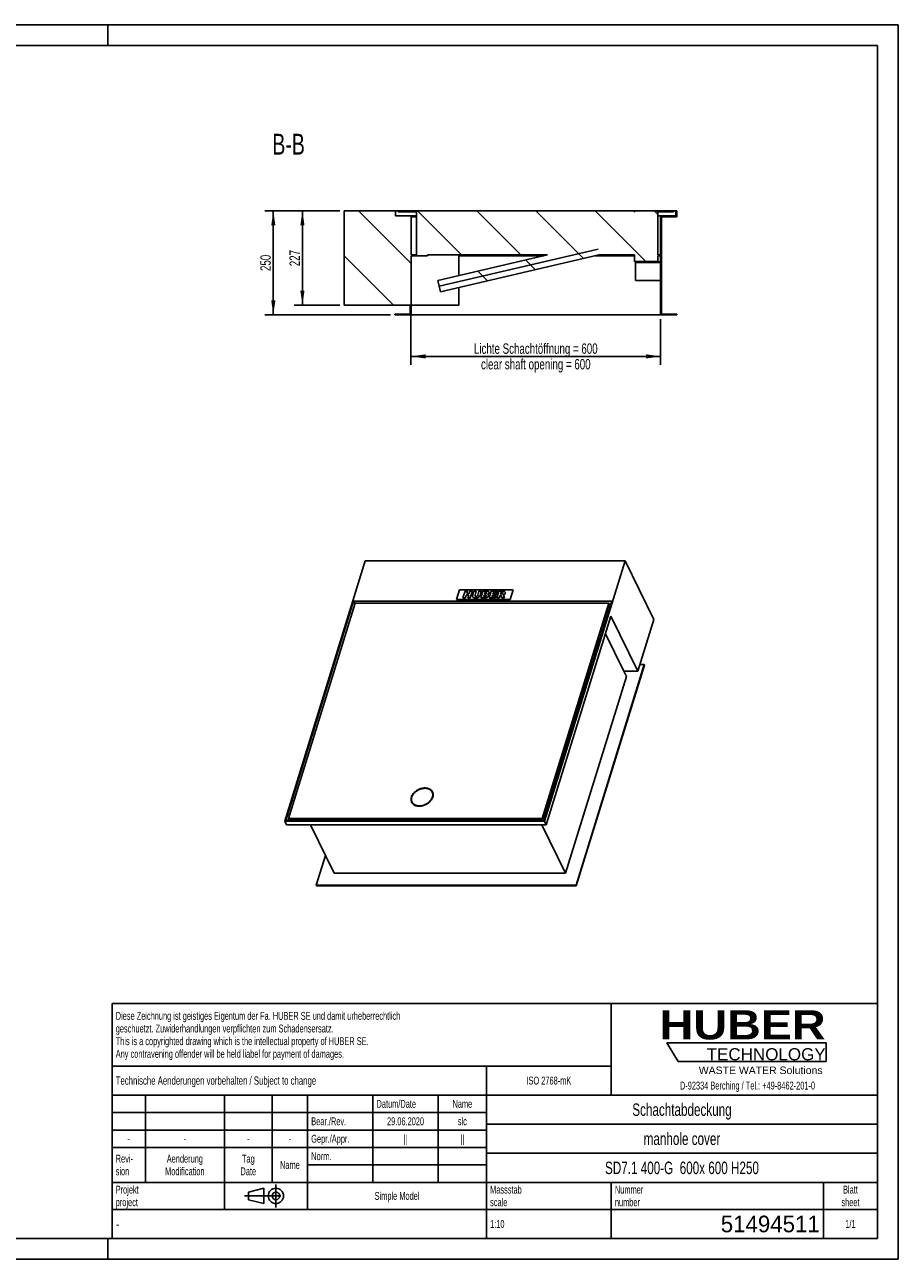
# Model space of a CAD drawing. Header units: millimetres. Extents: x 0 to 4200, y 0 to 2970.
# Tile 2 of 2: x 2100 to 4200, y 0 to 2970. Entities that reach past the tile are written whole.
import ezdxf

# ---------------------------------------------------------------- set-up
doc = ezdxf.new("R2010")
doc.units = ezdxf.units.MM
doc.header["$LTSCALE"] = 231
doc.linetypes.add('CENTER', pattern=[0.6, 0.375, -0.075, 0.075, -0.075])
doc.layers.get('0').update_dxf_attribs({"linetype": 'CONTINUOUS'})
for name, color, linetype in [('_2D-BEM', 7, 'CONTINUOUS'), ('_ACHSEN', 7, 'CONTINUOUS'), ('_KURVEN', 7, 'CONTINUOUS'), ('_ZEICHNUNGSELEM', 7, 'CONTINUOUS'), ('HUBER_Logo_BL2', 7, 'CONTINUOUS')]:
    doc.layers.add(name, color=color, linetype=linetype)
doc.styles.get("Standard").update_dxf_attribs({"font": 'txt', "width": 0.7})
doc.styles.add('TEXTSTYLE_2', font='ariblk.ttf')
doc.styles.add('TEXTSTYLE_3', font='arial.ttf')
doc.styles.add('TEXTSTYLE_4', font='txt', dxfattribs={"width": 0.8})
doc.styles.add('TEXTSTYLE_5', font='txt')
doc.dimstyles.new('DIMSTYLE_1', dxfattribs={"dimtxt": 25, "dimasz": 35, "dimexe": 2, "dimexo": 1, "dimtad": 1, "dimdec": 1, "dimtxsty": 'Standard', "dimblk": '_FILLED', "dimblk1": '_FILLED', "dimblk2": '_FILLED', "dimcen": 0.09, "dimadec": 1, "dimazin": 2, "dimtp": 0.8, "dimtm": 0.8, "dimtfac": 1, "dimtdec": 1, "dimtofl": 0, "dimtmove": 0, "dimatfit": 3, "dimldrblk": '_FILLED', "dimfxl": 1, "dimtolj": 1, "dimarcsym": 0})
doc.dimstyles.new('DIMSTYLE_2', dxfattribs={"dimtxt": 25, "dimasz": 35, "dimexe": 2, "dimexo": 1, "dimtad": 1, "dimdec": 1, "dimtxsty": 'Standard', "dimblk": '_FILLED', "dimblk1": '_FILLED', "dimblk2": '_FILLED', "dimcen": 0.09, "dimadec": 1, "dimazin": 2, "dimtp": 0.5, "dimtm": 0.5, "dimtfac": 1, "dimtdec": 1, "dimtofl": 0, "dimtmove": 0, "dimatfit": 3, "dimldrblk": '_FILLED', "dimfxl": 1, "dimtolj": 1, "dimarcsym": 0})

# ---------------------------------------------------------------- blocks, each defined once
blk = doc.blocks.new('HUBER_LOGO_BL2', base_point=(3837.5, 503.7))
at = {"layer": 'HUBER_Logo_BL2', "color": 5, "linetype": 'Continuous'}
for p, q in [((4026.4, 521), (3643.9, 521)), ((3643.9, 521), (3670.9, 476)), ((4026.4, 521), (4026.4, 476)), ((3670.9, 476), (4026.4, 476))]:
    blk.add_line(p, q, dxfattribs=at)
at = {"layer": 'HUBER_Logo_BL2', "color": 2, "linetype": 'Continuous', "attachment_point": 3, "line_spacing_factor": 0.78}
for s, insert, char_height, width, style in [('HUBER\\P\\fArial;\\H29.25;TECHNOLOGY ', (4025.4, 599.1), 70.2, 387.672, 'TEXTSTYLE_2'), ('WASTE WATER Solutions', (4018, 463.6), 18, 297.033, 'TEXTSTYLE_3')]:
    blk.add_mtext(s, dxfattribs=dict(at, insert=insert, char_height=char_height, width=width, style=style))
at = {"layer": 'HUBER_Logo_BL2', "color": 2, "linetype": 'Continuous', "insert": (3837.5, 427.4), "char_height": 19, "width": 810.893, "attachment_point": 2, "line_spacing_factor": 0.96}
blk.add_mtext('D-92334 Berching / Tel.: +49-8462-201-0', dxfattribs=at)
blk = doc.blocks.new('_FILLED')
at = {"color": 0, "linetype": 'ByBlock'}
blk.add_solid([(0, 0), (-1, 0.143), (-1, -0.143)], dxfattribs=at)
blk = doc.blocks.new('*D3')
at = {"layer": '_2D-BEM', "color": 2, "linetype": 'Continuous', "transparency": 16777216}
for p, q in [((3028.6, 2285), (3028.6, 2152)), ((3628.6, 2262), (3628.6, 2152)), ((3028.6, 2172), (3328.6, 2172)), ((3628.6, 2172), (3328.6, 2172))]:
    blk.add_line(p, q, dxfattribs=at)
at = {"layer": '_2D-BEM', "color": 2, "linetype": 'Continuous', "transparency": 16777216, "xscale": 35, "yscale": 35, "zscale": 35, "rotation": 180}
blk.add_blockref('_FILLED', (3028.6, 2172), dxfattribs=at)
at = {"layer": '_2D-BEM', "color": 2, "linetype": 'Continuous', "transparency": 16777216, "xscale": 35, "yscale": 35, "zscale": 35}
blk.add_blockref('_FILLED', (3628.6, 2172), dxfattribs=at)
at = {"layer": '_2D-BEM', "color": 2, "linetype": 'Continuous', "transparency": 16777216, "insert": (3328.6, 2203.3), "char_height": 25, "width": 702.143, "attachment_point": 2, "line_spacing_factor": 0.9}
blk.add_mtext('Lichte Schachtöffnung = 600\\Pclear shaft opening = 600', dxfattribs=at)
blk = doc.blocks.new('*D4')
at = {"layer": '_2D-BEM', "color": 2, "linetype": 'Continuous', "transparency": 16777216}
for p, q in [((2857.6, 2522), (2677.6, 2522)), ((2697.6, 2522), (2697.6, 2397)), ((2697.6, 2272), (2697.6, 2397)), ((2979.6, 2272), (2677.6, 2272))]:
    blk.add_line(p, q, dxfattribs=at)
at = {"layer": '_2D-BEM', "color": 2, "linetype": 'Continuous', "transparency": 16777216, "xscale": 35, "yscale": 35, "zscale": 35}
for p, rotation in [((2697.6, 2522), 90), ((2697.6, 2272), 270)]:
    blk.add_blockref('_FILLED', p, dxfattribs=dict(at, rotation=rotation))
at = {"layer": '_2D-BEM', "color": 2, "linetype": 'Continuous', "transparency": 16777216, "insert": (2666.4, 2397), "char_height": 25, "width": 85.714, "attachment_point": 2, "rotation": 90, "line_spacing_factor": 0.9}
blk.add_mtext('250', dxfattribs=at)
blk = doc.blocks.new('*D5')
at = {"layer": '_2D-BEM', "color": 2, "linetype": 'Continuous', "transparency": 16777216}
for p, q in [((2857.6, 2522), (2747.6, 2522)), ((2767.6, 2522), (2767.6, 2408.5)), ((2767.6, 2295), (2767.6, 2408.5)), ((2857.6, 2295), (2747.6, 2295))]:
    blk.add_line(p, q, dxfattribs=at)
at = {"layer": '_2D-BEM', "color": 2, "linetype": 'Continuous', "transparency": 16777216, "xscale": 35, "yscale": 35, "zscale": 35}
for p, rotation in [((2767.6, 2522), 90), ((2767.6, 2295), 270)]:
    blk.add_blockref('_FILLED', p, dxfattribs=dict(at, rotation=rotation))
at = {"layer": '_2D-BEM', "color": 2, "linetype": 'Continuous', "transparency": 16777216, "insert": (2736.4, 2408.5), "char_height": 25, "width": 88.393, "attachment_point": 2, "rotation": 90, "line_spacing_factor": 0.9}
blk.add_mtext('227', dxfattribs=at)
blk = doc.blocks.new('PROJEKTIONSMETHODE_1_BL3', base_point=(2680, 152.5))
at = {"color": 2, "linetype": 'CENTER'}
for p, q in [((2703.8, 180), (2703.8, 125)), ((2628.7, 152.5), (2731.3, 152.5))]:
    blk.add_line(p, q, dxfattribs=at)
at = {"color": 2, "linetype": 'Continuous'}
for p, q in [((2637.8, 161.7), (2674.5, 170.8)), ((2637.8, 143.3), (2637.8, 161.7)), ((2674.5, 134.2), (2674.5, 170.8)), ((2637.8, 143.3), (2674.5, 134.2))]:
    blk.add_line(p, q, dxfattribs=at)
for radius in [18.3, 9.17]:
    blk.add_circle((2703.8, 152.5), radius, dxfattribs=at)
blk = doc.blocks.new('*T12')
at = {"color": 3, "linetype": 'Continuous'}
for p, q in [((0, 0), (1840, 0)), ((0, 0), (0, -565)), ((1200, 0), (1200, -220)), ((1840, 0), (1840, -565)), ((0, -150), (1200, -150)), ((900, -150), (900, -565)), ((0, -220), (1840, -220)), ((80, -220), (80, -430)), ((270, -220), (270, -495)), ((385, -220), (385, -430)), ((470, -220), (470, -495)), ((627, -220), (627, -430)), ((784, -220), (784, -430)), ((0, -262), (900, -262)), ((900, -290), (1840, -290)), ((0, -304), (900, -304)), ((0, -346), (900, -346)), ((900, -360), (1840, -360)), ((470, -388), (900, -388)), ((0, -430), (1840, -430)), ((1200, -430), (1200, -565)), ((1710, -430), (1710, -565)), ((0, -495), (1840, -495)), ((0, -565), (1840, -565))]:
    blk.add_line(p, q, dxfattribs=at)
at = {"layer": '_ZEICHNUNGSELEM', "color": 2, "linetype": 'Continuous', "line_spacing_factor": 0.96}
for s, insert, char_height, width, attachment_point in [('Diese Zeichnung ist geistiges Eigentum der Fa. HUBER SE und damit urheberrechtlich \\Pgeschuetzt. Zuwiderhandlungen verpflichten zum Schadensersatz.\\PThis is a copyrighted drawing which is the intellectual property of HUBER SE.\\PAny contravening offender will be held liabel for payment of damages.', (8.75, -19.9), 19, 2214.8571, 1), ('Technische Aenderungen vorbehalten / Subject to change', (8.75, -175), 20, 1524.7619, 1), ('ISO 2768-mK', (1050, -175.5), 19, 332.9524, 2), ('Datum/Date', (635.75, -231.5), 19, 292.2381, 1), ('Name', (842, -231.5), 19, 126.6667, 2), ('Schachtabdeckung', (1370, -240), 30, 680, 2), ('Bear./Rev.', (478.75, -273.5), 19, 272.3333, 1), ('29.06.2020', (705.5, -273.5), 19, 289.5238, 2), ('slc', (842, -273.5), 19, 77.8095, 2), ('-', (40, -315.5), 19, 34.381, 2), ('-', (175, -315.5), 19, 34.381, 2), ('-', (327.5, -315.5), 19, 34.381, 2), ('-', (427.5, -315.5), 19, 34.381, 2), ('Gepr./Appr.', (478.75, -315.5), 19, 299.4762, 1), ('||', (705.5, -315.5), 19, 50.6667, 2), ('||', (842, -315.5), 19, 50.6667, 2), ('manhole cover', (1370, -310), 30, 564.2857, 2), ('Revi-\\Psion', (8.75, -363.3), 19, 138.4286, 1), ('Aenderung\\PModification', (175, -363.3), 19, 295.8571, 2), ('Tag\\PDate', (327.5, -363.3), 19, 110.381, 2), ('Name', (427.5, -378.5), 19, 126.6667, 2), ('Norm. ', (478.75, -357.5), 19, 175.5238, 1), ('SD7.1 400-G  600x 600 H250', (1370, -380), 30, 1205.7143, 2), ('Projekt\\Pproject', (8.75, -437.8), 19, 183.6667, 1), ('Massstab\\Pscale', (908.75, -437.8), 19, 224.381, 1), ('Nummer\\Pnumber', (1208.75, -437.8), 19, 186.381, 1), ('Blatt\\Psheet', (1775, -437.8), 19, 130.2857, 2), ('Simple Model', (685, -453), 19, 328.4286, 2), ('1:10', (908.75, -520.5), 19, 94.0952, 1), ('1/1', (1775, -520.5), 19, 79.619, 2)]:
    blk.add_mtext(s, dxfattribs=dict(at, insert=insert, char_height=char_height, width=width, attachment_point=attachment_point))
for s, insert, char_height, width, attachment_point, style in [('-', (8.75, -517.5), 25, 18.3333, 1, 'TEXTSTYLE_4'), ('51494511', (1701.25, -510), 40, 480, 3, 'TEXTSTYLE_5')]:
    blk.add_mtext(s, dxfattribs=dict(at, insert=insert, char_height=char_height, width=width, attachment_point=attachment_point, style=style))

msp = doc.modelspace()

# ---------------------------------------------------------------- hatches: boundary and pattern name
at = {"linetype": 'Continuous'}
h = msp.add_hatch(dxfattribs=at)
h.set_pattern_fill('ANSI31', color=2, angle=90, style=0, pattern_type=2)
h.set_pattern_definition([(135, (3328.62, 2522.03), (-71.118, -71.118), [])])
edge = h.paths.add_edge_path()
edge.add_line((3630.62, 2508.03), (3667.62, 2508.03))
edge.add_line((3630.62, 2508.03), (3630.62, 2274.03))
edge.add_line((3667.62, 2274.03), (3630.62, 2274.03))
edge.add_line((3667.62, 2274.03), (3667.62, 2272.03))
edge.add_line((3628.62, 2272.03), (3667.62, 2272.03))
edge.add_line((3628.62, 2272.03), (3628.62, 2397.53))
edge.add_line((3568.62, 2397.53), (3628.62, 2397.53))
edge.add_line((3568.62, 2399.53), (3568.62, 2397.53))
edge.add_line((3568.62, 2399.53), (3628.62, 2399.53))
edge.add_line((3628.62, 2399.53), (3628.62, 2414.03))
edge.add_line((3628.62, 2414.03), (3621.62, 2414.03))
edge.add_line((3621.62, 2414.03), (3621.62, 2400.03))
edge.add_line((3565.62, 2400.03), (3621.62, 2400.03))
edge.add_line((3565.62, 2416.03), (3565.62, 2400.03))
edge.add_line((3565.62, 2416.03), (3480.23, 2416.03))
edge.add_line((3480.23, 2416.03), (3099.8, 2327.4))
edge.add_line((3099.8, 2327.4), (3093.45, 2354.67))
edge.add_line((3356.83, 2416.03), (3093.45, 2354.67))
edge.add_line((3068.62, 2416.03), (3356.83, 2416.03))
edge.add_line((3068.62, 2414.03), (3068.62, 2416.03))
edge.add_line((3068.62, 2414.03), (3028.62, 2414.03))
edge.add_line((3028.62, 2272.03), (3028.62, 2414.03))
edge.add_line((2989.62, 2272.03), (3028.62, 2272.03))
edge.add_line((2989.62, 2274.03), (2989.62, 2272.03))
edge.add_line((3026.62, 2274.03), (2989.62, 2274.03))
edge.add_line((3026.62, 2295.03), (3026.62, 2274.03))
edge.add_line((3026.62, 2295.03), (2867.62, 2295.03))
edge.add_line((2867.62, 2295.03), (2867.62, 2522.03))
edge.add_line((2991.62, 2522.03), (2867.62, 2522.03))
edge.add_line((2991.62, 2510.03), (2991.62, 2522.03))
edge.add_line((3028.62, 2510.03), (2991.62, 2510.03))
edge.add_line((3028.62, 2416.03), (3028.62, 2510.03))
edge.add_line((3042.12, 2416.03), (3028.62, 2416.03))
edge.add_line((3042.12, 2520.03), (3042.12, 2416.03))
edge.add_line((3042.12, 2520.03), (2997.62, 2520.03))
edge.add_line((2997.62, 2520.03), (2997.62, 2522.03))
edge.add_line((2997.62, 2522.03), (3565.62, 2522.03))
edge.add_line((3565.62, 2522.03), (3565.62, 2520.03))
edge.add_line((3565.62, 2520.03), (3566.62, 2520.03))
edge.add_line((3566.62, 2522.03), (3566.62, 2520.03))
edge.add_line((3566.62, 2522.03), (3620.62, 2522.03))
edge.add_line((3620.62, 2522.03), (3620.62, 2520.03))
edge.add_line((3620.62, 2520.03), (3621.62, 2520.03))
edge.add_line((3621.62, 2520.03), (3621.62, 2416.03))
edge.add_line((3628.62, 2416.03), (3621.62, 2416.03))
edge.add_line((3628.62, 2510.03), (3628.62, 2416.03))
edge.add_line((3665.62, 2510.03), (3628.62, 2510.03))
edge.add_line((3665.62, 2510.03), (3665.62, 2522.03))
edge.add_line((3667.62, 2522.03), (3665.62, 2522.03))
edge.add_line((3667.62, 2522.03), (3667.62, 2508.03))
edge = h.paths.add_edge_path()
edge.add_line((3659.62, 2522.03), (3621.62, 2522.03))
edge.add_line((3659.62, 2520.03), (3659.62, 2522.03))
edge.add_line((3659.62, 2520.03), (3621.62, 2520.03))
edge.add_line((3621.62, 2522.03), (3621.62, 2520.03))

# ---------------------------------------------------------------- linework, layer by layer
at = {"color": 7, "linetype": 'Continuous'}
for p, q in [((0, 2970), (4200, 2970)), ((4200, 0), (4200, 2970)), ((2991.62, 2522.03), (2867.62, 2522.03)), ((2867.62, 2295.03), (2867.62, 2522.03)), ((2991.62, 2510.03), (2991.62, 2522.03)), ((2997.62, 2522.03), (2991.62, 2522.03)), ((3028.62, 2510.03), (2991.62, 2510.03)), ((2997.62, 2522.03), (3565.62, 2522.03)), ((2997.62, 2520.03), (2997.62, 2522.03)), ((3042.12, 2520.03), (2997.62, 2520.03)), ((3028.62, 2416.03), (3028.62, 2510.03)), ((3042.12, 2510.03), (3028.62, 2510.03)), ((3042.12, 2508.03), (3028.62, 2508.03)), ((3042.12, 2520.03), (3042.12, 2416.03)), ((3565.62, 2522.03), (3565.62, 2520.03)), ((3565.62, 2522.03), (3566.62, 2522.03)), ((3565.62, 2520.03), (3566.62, 2520.03)), ((3566.62, 2522.03), (3566.62, 2520.03)), ((3566.62, 2522.03), (3593.62, 2522.03)), ((3593.62, 2522.03), (3620.62, 2522.03)), ((3620.62, 2522.03), (3620.62, 2520.03)), ((3620.62, 2522.03), (3621.62, 2522.03)), ((3620.62, 2520.03), (3621.62, 2520.03)), ((3621.62, 2522.03), (3621.62, 2520.03)), ((3659.62, 2522.03), (3621.62, 2522.03)), ((3621.62, 2520.03), (3621.62, 2416.03)), ((3659.62, 2520.03), (3621.62, 2520.03)), ((3628.62, 2510.03), (3621.62, 2510.03)), ((3665.62, 2510.03), (3628.62, 2510.03)), ((3628.62, 2510.03), (3628.62, 2416.03)), ((3630.62, 2508.03), (3667.62, 2508.03)), ((3630.62, 2508.03), (3630.62, 2274.03)), ((3665.62, 2522.03), (3659.62, 2522.03)), ((3659.62, 2520.03), (3659.62, 2522.03)), ((3667.62, 2522.03), (3665.62, 2522.03)), ((3665.62, 2510.03), (3665.62, 2522.03)), ((3667.62, 2522.03), (3667.62, 2508.03)), ((3042.12, 2416.03), (3028.62, 2416.03)), ((3028.62, 2272.03), (3028.62, 2414.03)), ((3068.62, 2414.03), (3028.62, 2414.03)), ((3068.62, 2414.03), (3068.62, 2416.03)), ((3068.62, 2416.03), (3356.83, 2416.03)), ((3356.83, 2416.03), (3093.45, 2354.67)), ((3480.23, 2416.03), (3099.8, 2327.4)), ((3143.62, 2416.03), (3143.62, 2366.36)), ((3143.62, 2414.03), (3348.25, 2414.03)), ((3471.65, 2414.03), (3565.62, 2414.03)), ((3565.62, 2416.03), (3480.23, 2416.03)), ((3565.62, 2416.03), (3565.62, 2400.03)), ((3628.62, 2416.03), (3621.62, 2416.03)), ((3621.62, 2414.03), (3621.62, 2400.03)), ((3628.62, 2414.03), (3621.62, 2414.03)), ((3628.62, 2399.53), (3628.62, 2414.03)), ((3565.62, 2400.03), (3621.62, 2400.03)), ((3568.62, 2399.53), (3628.62, 2399.53)), ((3568.62, 2399.53), (3568.62, 2397.53)), ((3568.62, 2397.53), (3628.62, 2397.53)), ((3568.62, 2354.53), (3568.62, 2397.53)), ((3628.62, 2272.03), (3628.62, 2397.53)), ((3096.62, 2341.03), (3093.45, 2354.67)), ((3628.62, 2354.53), (3568.62, 2354.53)), ((3099.8, 2327.4), (3096.62, 2341.03)), ((3143.62, 2337.61), (3143.62, 2295.03)), ((3026.62, 2295.03), (2867.62, 2295.03)), ((3026.62, 2295.03), (3026.62, 2274.03)), ((3143.62, 2295.03), (3028.62, 2295.03)), ((3026.62, 2274.03), (2989.62, 2274.03)), ((2989.62, 2274.03), (2989.62, 2272.03)), ((2989.62, 2272.03), (3028.62, 2272.03)), ((3628.62, 2272.03), (3028.62, 2272.03)), ((3628.62, 2272.03), (3667.62, 2272.03)), ((3667.62, 2274.03), (3630.62, 2274.03)), ((3667.62, 2274.03), (3667.62, 2272.03)), ((2918.77, 1680.59), (2725.12, 1053.93)), ((2918.77, 1680.59), (3543.25, 1680.59)), ((3349.59, 1053.93), (3543.25, 1680.59)), ((3612.49, 1539.49), (3543.25, 1680.59)), ((2890.59, 1583.46), (2727.44, 1055.5)), ((2894.67, 1578.76), (2734.42, 1060.2)), ((3511.39, 1583.46), (2890.59, 1583.46)), ((2893.99, 1576.55), (2890.59, 1583.46)), ((3504.41, 1578.76), (2894.67, 1578.76)), ((3344.16, 1060.2), (3504.41, 1578.76)), ((3344.77, 1058.96), (3505.02, 1577.52)), ((3348.24, 1055.5), (3511.39, 1583.46)), ((3504.41, 1578.76), (3505.02, 1577.52)), ((3509.08, 1576), (3504.55, 1576)), ((3353.87, 1045.23), (3509.03, 1547.34)), ((3509.03, 1547.34), (3574, 1414.94)), ((3574, 1414.94), (3612.49, 1539.49)), ((3495.86, 1504.73), (3539.92, 1414.94)), ((3425.25, 899.77), (3589.37, 1430.87)), ((3425.86, 898.53), (3589.98, 1429.63)), ((3589.37, 1430.87), (3578.93, 1430.87)), ((3589.37, 1430.87), (3589.98, 1429.63)), ((3400.12, 928.76), (3546.33, 1401.89)), ((3539.92, 1414.94), (3546.33, 1401.89)), ((3539.92, 1414.94), (3574, 1414.94)), ((3031.64, 1098.76), (3031.03, 1100)), ((3080.12, 1122.55), (3079.51, 1123.79)), ((2725.12, 1053.93), (2729.39, 1045.23)), ((2725.12, 1053.93), (3349.59, 1053.93)), ((2727.44, 1055.5), (3348.24, 1055.5)), ((2729.39, 1045.23), (3353.87, 1045.23)), ((2734.69, 1059.65), (2733.41, 1055.5)), ((2734.42, 1060.2), (2735.03, 1058.96)), ((2734.42, 1060.2), (3344.16, 1060.2)), ((2735.03, 1058.96), (3344.77, 1058.96)), ((2786.64, 1045.23), (2843.8, 928.76)), ((3342.97, 1045.23), (3400.12, 928.76)), ((3344.16, 1060.2), (3344.77, 1058.96)), ((3349.59, 1053.93), (3353.87, 1045.23)), ((2822.89, 971.37), (2800.77, 899.77)), ((2843.8, 928.76), (3400.12, 928.76)), ((2800.77, 899.77), (2801.38, 898.53)), ((2800.77, 899.77), (3425.25, 899.77)), ((2801.38, 898.53), (3425.86, 898.53)), ((3425.25, 899.77), (3425.86, 898.53)), ((0, 0), (4200, 0))]:
    msp.add_line(p, q, dxfattribs=at)
at = {"color": 3, "linetype": 'Continuous'}
for p, q in [((4200, 2970), (0, 2970)), ((2300, 2970), (2300, 2920)), ((4200, 2970), (4200, 0)), ((2300, 0), (2300, 50)), ((4200, 0), (0, 0))]:
    msp.add_line(p, q, dxfattribs=at)
at = {"color": 5, "linetype": 'Continuous'}
for p, q in [((4150, 2920), (50, 2920)), ((4150, 50), (4150, 2920)), ((50, 50), (4150, 50))]:
    msp.add_line(p, q, dxfattribs=at)
at = {"color": 7, "linetype": 'Continuous'}
for points, knots in [([(3061.8, 1133.05), (3058.29, 1133.05), (3052.92, 1132.09), (3046.3, 1129.34), (3041.61, 1126.54), (3037.48, 1123.14), (3033.07, 1118.17), (3030.79, 1113.71), (3030.06, 1110.66)], [0, 0, 0, 0, 0.2544468, 0.3868493, 0.5190744, 0.6485528, 0.7730174, 1, 1, 1, 1]), ([(3079.51, 1123.79), (3078.81, 1125.22), (3076.85, 1127.91), (3072.67, 1130.87), (3067.51, 1132.68), (3063.75, 1133.05), (3061.8, 1133.05)], [0, 0, 0, 0, 0.2268552, 0.4650458, 0.722054, 1, 1, 1, 1]), ([(3030.06, 1110.66), (3029.62, 1108.85), (3029.37, 1106.04), (3030.01, 1102.45), (3030.64, 1100.79), (3031.03, 1100)], [0, 0, 0, 0, 0.5135194, 0.7587203, 1, 1, 1, 1]), ([(3031.03, 1100), (3031.73, 1098.58), (3033.68, 1095.89), (3037.87, 1092.93), (3043.03, 1091.12), (3046.79, 1090.75), (3048.73, 1090.75)], [0, 0, 0, 0, 0.2268552, 0.4650458, 0.722054, 1, 1, 1, 1]), ([(3048.73, 1090.75), (3051.05, 1090.75), (3055.78, 1091.31), (3062.61, 1093.57), (3068.92, 1097.13), (3074.28, 1101.73), (3078.3, 1107.08), (3080.71, 1112.82), (3081.17, 1117.72), (3080.53, 1121.33), (3079.9, 1123), (3079.51, 1123.79)], [0, 0, 0, 0, 0.1326395, 0.2708734, 0.4100994, 0.5455252, 0.673105, 0.7905136, 0.8981194, 0.9494753, 1, 1, 1, 1])]:
    msp.add_open_spline(points, degree=3, knots=knots, dxfattribs=at)
at = {"layer": '_ACHSEN', "color": 7, "linetype": 'Continuous'}
for centre, start, end in [((3043.88, 1104.76), 200.72692, 203.38219), ((3067.88, 1116.54), 28.6078, 31.56226)]:
    msp.add_arc(centre, 14.63, start, end, dxfattribs=at)
for points, knots in [([(3080.4, 1124.23), (3079.93, 1125.2), (3078.75, 1127.04), (3076.4, 1129.4), (3073.51, 1131.31), (3070.17, 1132.71), (3066.47, 1133.59), (3061.06, 1134.04), (3053.95, 1133.16), (3047.11, 1130.6), (3042.02, 1127.64), (3037.43, 1124.2), (3032.73, 1119.18), (3030.23, 1114.34), (3029.48, 1111.9)], [0, 0, 0, 0, 0.0507441, 0.1026258, 0.1566029, 0.2133314, 0.2731225, 0.335958, 0.4690679, 0.6082314, 0.678196, 0.7472222, 0.8792136, 1, 1, 1, 1]), ([(3080.35, 1124.2), (3079.44, 1125.68), (3077, 1128.4), (3073.83, 1130.19), (3072.12, 1130.88)], [0, 0, 0, 0, 0.4842756, 1, 1, 1, 1]), ([(3029.48, 1111.9), (3029.15, 1110.84), (3028.67, 1108.7), (3028.52, 1105.48), (3028.98, 1102.39), (3029.69, 1100.47), (3030.13, 1099.56)], [0, 0, 0, 0, 0.2644249, 0.5170837, 0.7609157, 1, 1, 1, 1]), ([(3029.92, 1110.09), (3029.43, 1108.33), (3028.92, 1104.76), (3029.59, 1101.19), (3030.19, 1099.59)], [0, 0, 0, 0, 0.5155279, 1, 1, 1, 1]), ([(3030.13, 1099.56), (3030.6, 1098.6), (3031.78, 1096.75), (3034.14, 1094.4), (3037.03, 1092.49), (3040.36, 1091.09), (3044.07, 1090.21), (3049.47, 1089.76), (3056.59, 1090.64), (3063.43, 1093.19), (3068.52, 1096.16), (3073.11, 1099.6), (3077.81, 1104.62), (3080.3, 1109.46), (3081.06, 1111.9)], [0, 0, 0, 0, 0.0507441, 0.1026258, 0.1566029, 0.2133314, 0.2731225, 0.335958, 0.4690679, 0.6082314, 0.678196, 0.7472222, 0.8792136, 1, 1, 1, 1]), ([(3081.22, 1112.47), (3081.57, 1114.2), (3081.74, 1116.85), (3081.09, 1120.23), (3080.48, 1121.8), (3080.12, 1122.55)], [0, 0, 0, 0, 0.5123478, 0.7579507, 1, 1, 1, 1]), ([(3081.06, 1111.9), (3081.39, 1112.96), (3081.87, 1115.1), (3082.01, 1118.32), (3081.56, 1121.4), (3080.85, 1123.33), (3080.4, 1124.23)], [0, 0, 0, 0, 0.2644249, 0.5170837, 0.7609157, 1, 1, 1, 1]), ([(3031.64, 1098.76), (3032.01, 1098.01), (3032.89, 1096.56), (3035.19, 1093.95), (3037.43, 1092.45), (3039.03, 1091.68)], [0, 0, 0, 0, 0.2419203, 0.4874555, 1, 1, 1, 1])]:
    msp.add_open_spline(points, degree=3, knots=knots, dxfattribs=at)
at = {"layer": '_KURVEN', "color": 4, "linetype": 'Continuous'}
for p, q in [((3096.62, 2341.03), (3478.62, 2430.03)), ((3137.73, 1587.38), (3144.99, 1610.88)), ((3144.99, 1610.88), (3273.94, 1610.88)), ((3158.43, 1606.96), (3153.59, 1591.3)), ((3164.12, 1606.96), (3158.43, 1606.96)), ((3162.43, 1601.48), (3164.12, 1606.96)), ((3170.34, 1606.96), (3168.65, 1601.48)), ((3176.06, 1606.96), (3170.34, 1606.96)), ((3171.22, 1591.3), (3176.06, 1606.96)), ((3179.86, 1606.96), (3176.97, 1597.62)), ((3185.54, 1606.96), (3179.86, 1606.96)), ((3182.58, 1597.4), (3185.54, 1606.96)), ((3191.83, 1606.96), (3188.88, 1597.4)), ((3197.51, 1606.96), (3191.83, 1606.96)), ((3194.62, 1597.62), (3197.51, 1606.96)), ((3201.29, 1606.96), (3196.45, 1591.3)), ((3211.95, 1606.96), (3201.29, 1606.96)), ((3221.28, 1606.96), (3216.44, 1591.3)), ((3236.54, 1606.96), (3221.28, 1606.96)), ((3239.96, 1606.96), (3235.12, 1591.3)), ((3235.51, 1603.62), (3236.54, 1606.96)), ((3249.44, 1606.96), (3239.96, 1606.96)), ((3273.94, 1610.88), (3266.68, 1587.38)), ((3266.68, 1587.38), (3137.73, 1587.38)), ((3153.59, 1591.3), (3159.28, 1591.3)), ((3159.28, 1591.3), (3161.24, 1597.63)), ((3161.24, 1597.63), (3167.46, 1597.63)), ((3168.65, 1601.48), (3162.43, 1601.48)), ((3167.46, 1597.63), (3165.5, 1591.3)), ((3165.5, 1591.3), (3171.22, 1591.3)), ((3196.45, 1591.3), (3206.28, 1591.3)), ((3203.23, 1594.66), (3204.21, 1597.84)), ((3206.14, 1594.66), (3203.23, 1594.66)), ((3204.21, 1597.84), (3207.11, 1597.84)), ((3205.14, 1600.82), (3206.05, 1603.79)), ((3207.61, 1600.82), (3205.14, 1600.82)), ((3206.05, 1603.79), (3208.57, 1603.79)), ((3216.44, 1591.3), (3231.97, 1591.3)), ((3223.24, 1594.84), (3224.2, 1597.93)), ((3233.07, 1594.84), (3223.24, 1594.84)), ((3224.2, 1597.93), (3233.06, 1597.93)), ((3225.19, 1601.13), (3225.96, 1603.62)), ((3234.05, 1601.13), (3225.19, 1601.13)), ((3225.96, 1603.62), (3235.51, 1603.62)), ((3231.97, 1591.3), (3233.07, 1594.84)), ((3233.06, 1597.93), (3234.05, 1601.13)), ((3235.12, 1591.3), (3240.83, 1591.3)), ((3240.83, 1591.3), (3242.8, 1597.65)), ((3242.8, 1597.65), (3243.3, 1597.65)), ((3243.71, 1600.61), (3244.7, 1603.8)), ((3246.11, 1600.61), (3243.71, 1600.61)), ((3244.7, 1603.8), (3247.2, 1603.8)), ((3245.24, 1596.08), (3246.8, 1591.3)), ((3246.8, 1591.3), (3253.24, 1591.3)), ((3253.24, 1591.3), (3251.87, 1595.83))]:
    msp.add_line(p, q, dxfattribs=at)
for points in [[(3211.95, 1606.96), (3213.72, 1606.96), (3214.96, 1606.59), (3215.69, 1605.84)], [(3215.69, 1605.84), (3216.41, 1605.09), (3216.6, 1604.16), (3216.26, 1603.06)], [(3249.44, 1606.96), (3251.2, 1606.96), (3252.51, 1606.83), (3253.36, 1606.58)], [(3253.36, 1606.58), (3254.21, 1606.32), (3254.8, 1605.84), (3255.16, 1605.14)], [(3255.16, 1605.14), (3255.52, 1604.45), (3255.54, 1603.61), (3255.24, 1602.61)], [(3176.68, 1594.97), (3176.64, 1595.98), (3176.73, 1596.85), (3176.97, 1597.62)], [(3177.33, 1593.17), (3176.92, 1593.75), (3176.7, 1594.35), (3176.68, 1594.97)], [(3178.87, 1591.82), (3178.25, 1592.14), (3177.74, 1592.59), (3177.33, 1593.17)], [(3181.33, 1591.19), (3180.3, 1591.3), (3179.48, 1591.5), (3178.87, 1591.82)], [(3184.22, 1591.03), (3183.31, 1591.03), (3182.35, 1591.08), (3181.33, 1591.19)], [(3182.58, 1597.4), (3182.32, 1596.54), (3182.39, 1595.88), (3182.79, 1595.4)], [(3182.79, 1595.4), (3183.2, 1594.92), (3183.9, 1594.68), (3184.89, 1594.68)], [(3188.36, 1591.55), (3187.15, 1591.21), (3185.76, 1591.03), (3184.22, 1591.03)], [(3184.89, 1594.68), (3185.88, 1594.68), (3186.71, 1594.92), (3187.41, 1595.39)], [(3187.41, 1595.39), (3188.11, 1595.86), (3188.61, 1596.53), (3188.88, 1597.4)], [(3191.04, 1592.85), (3190.12, 1592.23), (3189.23, 1591.8), (3188.36, 1591.55)], [(3193.3, 1595), (3192.71, 1594.18), (3191.96, 1593.46), (3191.04, 1592.85)], [(3194.62, 1597.62), (3194.34, 1596.69), (3193.89, 1595.83), (3193.3, 1595)], [(3206.14, 1594.66), (3207.12, 1594.66), (3207.85, 1594.8), (3208.35, 1595.1)], [(3208.89, 1591.51), (3207.57, 1591.36), (3206.69, 1591.3), (3206.28, 1591.3)], [(3209.06, 1597.41), (3208.74, 1597.69), (3208.1, 1597.84), (3207.11, 1597.84)], [(3207.61, 1600.82), (3208.49, 1600.82), (3209.15, 1600.95), (3209.58, 1601.2)], [(3208.35, 1595.1), (3208.84, 1595.4), (3209.16, 1595.79), (3209.32, 1596.3)], [(3210.26, 1603.4), (3209.99, 1603.66), (3209.42, 1603.79), (3208.57, 1603.79)], [(3211.21, 1592.02), (3210.66, 1591.79), (3209.88, 1591.62), (3208.89, 1591.51)], [(3209.32, 1596.3), (3209.46, 1596.76), (3209.38, 1597.13), (3209.06, 1597.41)], [(3209.58, 1601.2), (3210.01, 1601.46), (3210.3, 1601.84), (3210.46, 1602.33)], [(3210.46, 1602.33), (3210.59, 1602.78), (3210.53, 1603.15), (3210.26, 1603.4)], [(3213.51, 1593.56), (3212.86, 1592.91), (3212.1, 1592.4), (3211.21, 1592.02)], [(3214.51, 1600.68), (3213.91, 1600.23), (3213.14, 1599.89), (3212.2, 1599.63)], [(3212.2, 1599.63), (3213.43, 1599.35), (3214.26, 1598.89), (3214.68, 1598.23)], [(3214.85, 1595.75), (3214.6, 1594.94), (3214.15, 1594.2), (3213.51, 1593.56)], [(3216.26, 1603.06), (3215.97, 1602.13), (3215.39, 1601.34), (3214.51, 1600.68)], [(3214.68, 1598.23), (3215.1, 1597.57), (3215.16, 1596.75), (3214.85, 1595.75)], [(3244.57, 1597.28), (3244.24, 1597.53), (3243.82, 1597.65), (3243.3, 1597.65)], [(3245.24, 1596.08), (3245.04, 1596.7), (3244.83, 1597.1), (3244.57, 1597.28)], [(3246.11, 1600.61), (3246.36, 1600.61), (3246.89, 1600.68), (3247.69, 1600.82)], [(3249.19, 1603.39), (3248.9, 1603.66), (3248.23, 1603.8), (3247.2, 1603.8)], [(3247.69, 1600.82), (3248.08, 1600.89), (3248.43, 1601.05), (3248.76, 1601.32)], [(3248.76, 1601.32), (3249.07, 1601.58), (3249.3, 1601.89), (3249.4, 1602.23)], [(3249.4, 1602.23), (3249.56, 1602.73), (3249.49, 1603.11), (3249.19, 1603.39)], [(3251.61, 1598.82), (3251.05, 1598.57), (3250.32, 1598.37), (3249.42, 1598.21)], [(3249.42, 1598.21), (3250.03, 1598.01), (3250.47, 1597.81), (3250.72, 1597.63)], [(3250.72, 1597.63), (3250.89, 1597.49), (3251.11, 1597.23), (3251.38, 1596.8)], [(3251.38, 1596.8), (3251.64, 1596.38), (3251.81, 1596.06), (3251.87, 1595.83)], [(3253.88, 1600.36), (3253.25, 1599.73), (3252.49, 1599.21), (3251.61, 1598.82)], [(3255.24, 1602.61), (3254.97, 1601.74), (3254.51, 1600.99), (3253.88, 1600.36)]]:
    msp.add_open_spline(points, degree=3, dxfattribs=at)

# ---------------------------------------------------------------- block references
msp.add_blockref('*T12', (2310, 615))
at = {"color": 2, "linetype": 'Continuous'}
msp.add_blockref('PROJEKTIONSMETHODE_1_BL3', (2680, 152.5), dxfattribs=at)
at = {"layer": 'HUBER_Logo_BL2'}
msp.add_blockref('HUBER_LOGO_BL2', (3837.5, 503.74), dxfattribs=at)

# ---------------------------------------------------------------- texts
at = {"layer": '_ZEICHNUNGSELEM', "color": 2, "linetype": 'Continuous', "insert": (2773.39, 2707.54), "char_height": 50, "width": 171.4286, "attachment_point": 3, "line_spacing_factor": 0.9}
msp.add_mtext('B-B', dxfattribs=at)

# ---------------------------------------------------------------- dimensions: what is measured, and where the dimension line sits
at = {"layer": '_2D-BEM', "color": 2, "linetype": 'Continuous'}
for base, p1, picture, middle in [((2697.62, 2522.03), (2980.62, 2272.03), '*D4', (2697.62, 2393.46)), ((2767.62, 2522.03), (2858.62, 2295.03), '*D5', (2767.62, 2404.96))]:
    dim = msp.add_linear_dim(base=base, p1=p1, p2=(2858.62, 2522.03), angle=90, dimstyle='DIMSTYLE_2', dxfattribs=at)
    dim.commit()
    dim.dimension.update_dxf_attribs({"geometry": picture, "text_midpoint": middle, "dimtype": 160})
dim = msp.add_linear_dim(base=(3628.62, 2172.03), p1=(3028.62, 2286.03), p2=(3628.62, 2263.03), text='Lichte Schachtöffnung = <>\\Pclear shaft opening = 600', dimstyle='DIMSTYLE_1', dxfattribs=at)
dim.commit()
dim.dimension.update_dxf_attribs({"geometry": '*D3', "text_midpoint": (3328.62, 2172.03), "dimtype": 160})

doc.saveas('drawing.dxf')
